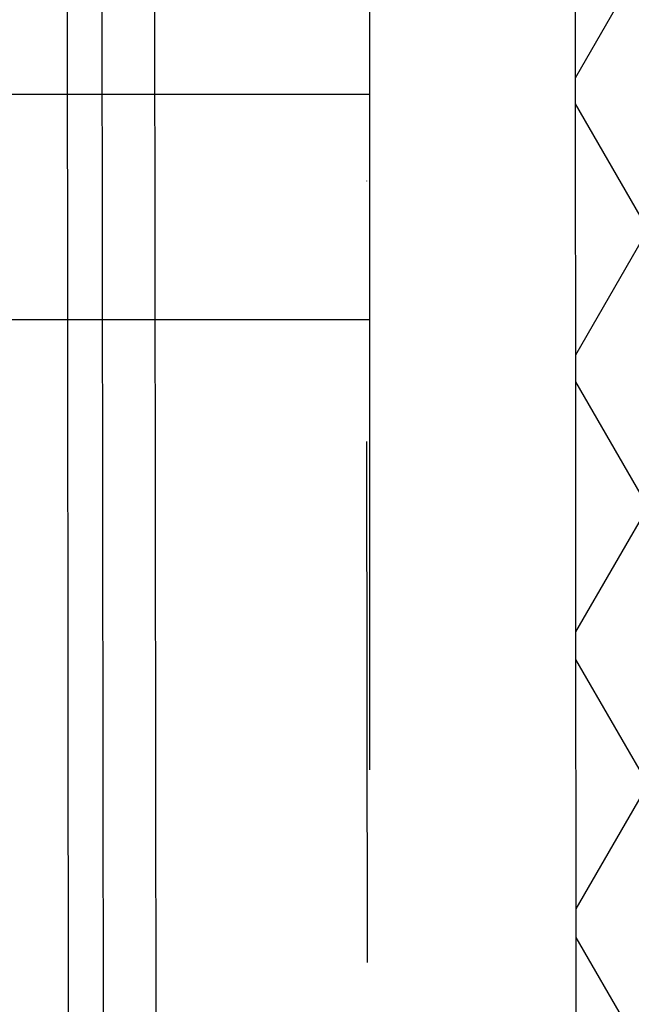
# Model space of a CAD drawing. Header units: millimetres. Extents: x -32221 to 212500, y 31663 to 93766.
# Tile 104 of 256: x 25447 to 25746, y 49416 to 49896. Entities that reach past the tile are written whole.
import ezdxf

# ---------------------------------------------------------------- set-up
doc = ezdxf.new("R2010")
doc.units = ezdxf.units.MM
doc.linetypes.add('DASHDOTX2', pattern=[50.8, 25.4, -12.7, 0, -12.7])
doc.layers.add('osie', color=251, linetype='Continuous')
doc.layers.add('Sciany', color=251, linetype='Continuous')

msp = doc.modelspace()

# ---------------------------------------------------------------- hatches: boundary and pattern name
at = {"layer": 'Sciany', "transparency": 33554687}
h = msp.add_hatch(dxfattribs=at)
h.set_pattern_fill('DIAMONDS', color=256, scale=21.298246, style=0)
h.set_pattern_definition([(60, (11230.126, 27072.76), (-58.56231, 33.81097), []), (120, (11230.126, 27072.76), (-58.56231, -33.81097), [])])
h.paths.add_polyline_path([(25207.296, 62052.787), (16004.646, 62062.25), (16004.646, 61960.019), (25207.19, 61950.599)])
h.paths.add_polyline_path([(27001.174, 59450.093), (26993.104, 62050.95), (26399.997, 62051.56), (26399.89, 61949.228), (26890.873, 61948.719), (26898.583, 59463.521)])
h.paths.add_polyline_path([(25822.508, 47649.75), (25822.508, 50675.258), (25717.502, 50684.438), (25720.277, 47649.62)])
h.paths.add_polyline_path([(26684.877, 47841.043), (26694.389, 47841.033), (26890.873, 47840.829), (26898.583, 45355.632), (27001.174, 45342.204), (26993.104, 47943.061), (26703.598, 47943.33), (26684.888, 47943.347), (26684.922, 47884.562)])
h.paths.add_polyline_path([(15976.788, 33439.499), (25822.508, 33439.499), (25822.508, 36567.368), (25717.502, 36576.548), (25720.277, 33541.73), (15976.878, 33529.807)])

# ---------------------------------------------------------------- linework, layer by layer
at = {"layer": 'osie', "linetype": 'DASHDOTX2', "ltscale": 25}
msp.add_line((25617.915, 33019.002), (25617.915, 62730.045), dxfattribs=at)
at = {"layer": 'osie', "linetype": 'DASHDOTX2', "ltscale": 20}
msp.add_line((16083.154, 49859.721), (25617.915, 49859.721), dxfattribs=at)
at = {"layer": 'osie'}
msp.add_line((25617.915, 49749.721), (16082.954, 49749.721), dxfattribs=at)
at = {"layer": 'Sciany'}
for p, q in [((25472.159, 48475.651), (25469.448, 50705.542)), ((25489.218, 48458.634), (25486.333, 50703.258)), ((25515.554, 47853.823), (25512.096, 50698.196)), ((25720.277, 47649.62), (25717.489, 50698.455))]:
    msp.add_line(p, q, dxfattribs=at)
at = {"layer": 'Sciany', "linetype": 'DASHDOTX2', "ltscale": 10}
msp.add_line((25615.581, 50706.582), (25617.915, 47751.721), dxfattribs=at)

doc.saveas('drawing.dxf')
